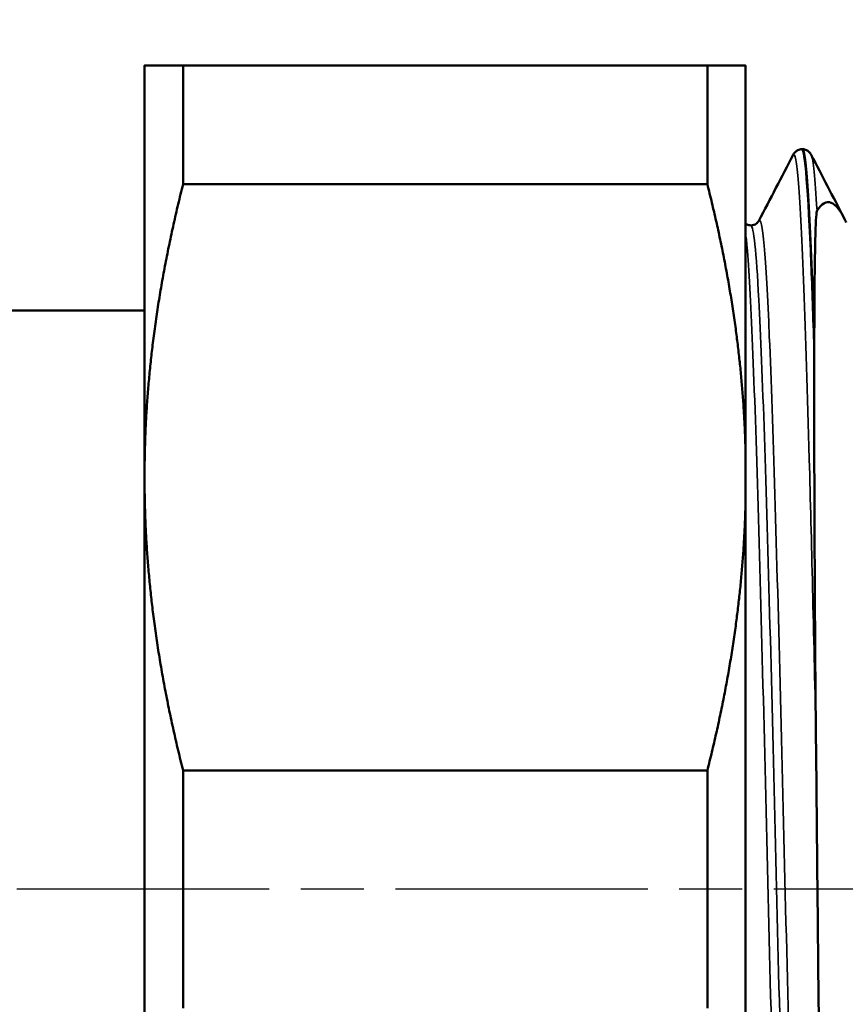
# Model space of a CAD drawing. Header units: millimetres. Extents: x -127 to 745, y -69 to 356.
# Tile 7 of 24: x 56 to 75, y 106 to 128. Entities that reach past the tile are written whole.
import ezdxf

# ---------------------------------------------------------------- set-up
doc = ezdxf.new("R2010")
doc.units = ezdxf.units.MM
doc.linetypes.add('CHAIN', pattern=[0.7087, 0.4724, -0.0591, 0.1181, -0.0591])
for name, color, linetype, lineweight in [('Видимые тонкие (ГОСТ)', 7, 'Continuous', 35), ('Видимый контур (ГОСТ)', 7, 'Continuous', 50), ('Маркер центра (ГОСТ)', 7, 'Continuous', 25), ('Размер (ГОСТ)', 7, 'Continuous', 25)]:
    doc.layers.add(name, color=color, linetype=linetype, lineweight=lineweight)
doc.styles.add('Обычный текст (ГОСТ)', font='GOST Common Italic.ttf')
doc.dimstyles.new('Обычный (ГОСТ)', dxfattribs={"dimtxt": 3.5, "dimasz": 3.5, "dimexe": 1, "dimexo": 0, "dimgap": 0.5, "dimtad": 1, "dimrnd": 1e-08, "dimtxsty": 'Обычный текст (ГОСТ)', "dimblk": 'Filled-1', "dimcen": 0.09, "dimdle": 15, "dimclrd": 256, "dimclre": 256, "dimclrt": 256, "dimazin": 2, "dimtfac": 0.714286, "dimtdec": 3, "dimtmove": 0, "dimatfit": 3, "dimfxl": 1, "dimtolj": 1, "dimlwd": 25, "dimlwe": 25, "dimarcsym": 0})

# ---------------------------------------------------------------- blocks, each defined once
blk = doc.blocks.new('Filled-1')
at = {"color": 0}
for p, q in [((0, 0), (-1, 0.1429)), ((-1, 0.1429), (-1, -0.1429)), ((-1, 0), (0, 0)), ((-1, -0.1429), (0, 0))]:
    blk.add_line(p, q, dxfattribs=at)
at = {"color": 0, "flags": 128}
blk.add_lwpolyline([(-1, -0.1429), (0, 0), (-1, 0.1429), (-1, -0.1429)], dxfattribs=at)
at = {"color": 0}
blk.add_solid([(-1, -0.1429), (0, 0), (-1, 0.1429), (-1, -0.1429)], dxfattribs=at)
blk = doc.blocks.new('*D11')
at = {"layer": 'Defpoints', "color": 0, "linetype": 'Continuous', "transparency": 16777216}
for p in [(112.331, 149.012), (37.581, 120.285), (112.331, 108.615)]:
    blk.add_point(p, dxfattribs=at)
at = {"layer": 'Размер (ГОСТ)', "linetype": 'Continuous', "lineweight": 25, "transparency": 16777216}
for p, q in [((37.581, 120.285), (37.581, 150.012)), ((112.331, 108.615), (112.331, 150.012)), ((41.081, 149.012), (108.831, 149.012))]:
    blk.add_line(p, q, dxfattribs=at)
at = {"layer": 'Размер (ГОСТ)', "linetype": 'Continuous', "lineweight": 25, "transparency": 16777216, "xscale": 3.5, "yscale": 3.5, "zscale": 3.5, "rotation": 180}
blk.add_blockref('Filled-1', (37.581, 149.012), dxfattribs=at)
at = {"layer": 'Размер (ГОСТ)', "linetype": 'Continuous', "lineweight": 25, "transparency": 16777216, "xscale": 3.5, "yscale": 3.5, "zscale": 3.5}
blk.add_blockref('Filled-1', (112.331, 149.012), dxfattribs=at)
at = {"layer": 'Размер (ГОСТ)', "linetype": 'Continuous', "lineweight": 25, "transparency": 16777216, "insert": (69.461, 153.712), "char_height": 3.5, "attachment_point": 1, "style": 'Обычный текст (ГОСТ)'}
blk.add_mtext('\\A1;74,75', dxfattribs=at)

msp = doc.modelspace()

# ---------------------------------------------------------------- linework, layer by layer
at = {"layer": 'Видимые тонкие (ГОСТ)'}
for points, knots in [([(73.348, 125.095), (73.388, 125.171), (73.427, 124.965), (73.467, 124.47), (73.548, 123.455), (73.629, 121.236), (73.71, 118.271), (73.76, 116.455), (73.809, 114.369), (73.859, 112.183)], [20.377769, 20.377769, 20.377769, 20.377769, 20.701597, 20.701597, 20.701597, 21.366171, 21.366171, 21.366171, 21.773247, 21.773247, 21.773247, 21.773247]), ([(72.577, 123.623), (72.656, 123.77), (72.735, 122.848), (72.813, 121.025), (72.897, 119.101), (72.98, 116.187), (73.063, 112.917), (73.146, 109.655), (73.229, 106.06), (73.312, 102.91), (73.395, 99.766), (73.477, 97.087), (73.56, 95.45), (73.616, 94.349), (73.671, 93.725), (73.727, 93.613)], [20.373585, 20.373585, 20.373585, 20.373585, 21.019256, 21.019256, 21.019256, 21.70075, 21.70075, 21.70075, 22.380629, 22.380629, 22.380629, 23.059153, 23.059153, 23.059153, 23.515177, 23.515177, 23.515177, 23.515177]), ([(72.402, 123.518), (72.46, 123.512), (72.518, 122.945), (72.577, 121.853), (72.66, 120.287), (72.744, 117.652), (72.828, 114.526), (72.911, 111.411), (72.994, 107.83), (73.077, 104.564), (73.161, 101.306), (73.244, 98.384), (73.327, 96.432), (73.402, 94.673), (73.477, 93.713), (73.552, 93.708)], [20.420352, 20.420352, 20.420352, 20.420352, 20.898213, 20.898213, 20.898213, 21.583438, 21.583438, 21.583438, 22.266365, 22.266365, 22.266365, 22.947656, 22.947656, 22.947656, 23.561945, 23.561945, 23.561945, 23.561945]), ([(72.281, 123.348), (72.292, 123.263), (72.303, 123.159), (72.313, 123.037), (72.396, 122.084), (72.479, 119.99), (72.562, 117.205), (72.645, 114.398), (72.728, 110.908), (72.812, 107.496), (72.895, 104.094), (72.978, 100.793), (73.061, 98.31), (73.144, 95.833), (73.227, 94.187), (73.31, 93.728), (73.332, 93.605), (73.354, 93.567), (73.376, 93.612)], [20.617243, 20.617243, 20.617243, 20.617243, 20.704713, 20.704713, 20.704713, 21.382585, 21.382585, 21.382585, 22.065694, 22.065694, 22.065694, 22.746959, 22.746959, 22.746959, 23.426644, 23.426644, 23.426644, 23.608712, 23.608712, 23.608712, 23.608712])]:
    msp.add_open_spline(points, degree=3, knots=knots, dxfattribs=at)
msp.add_open_spline([(73.755, 125.097), (73.798, 125.013), (73.841, 124.596), (73.884, 123.854)], degree=3, dxfattribs=at)
at = {"layer": 'Видимый контур (ГОСТ)'}
for p, q in [((58.781, 127.115), (58.781, 117.865)), ((59.647, 124.446), (59.647, 127.115)), ((59.647, 127.115), (71.421, 127.115)), ((71.421, 127.115), (71.421, 124.446)), ((72.281, 118.365), (72.281, 127.115)), ((73.556, 125.235), (73.548, 125.235)), ((59.647, 124.446), (71.421, 124.446)), ((53.081, 121.615), (58.781, 121.615)), ((72.281, 117.365), (72.281, 118.365)), ((58.781, 117.865), (58.781, 99.365)), ((72.281, 99.865), (72.281, 117.365)), ((59.647, 105.946), (59.647, 111.284)), ((59.647, 111.284), (71.421, 111.284)), ((71.421, 111.284), (71.421, 105.946))]:
    msp.add_line(p, q, dxfattribs=at)
for points, weights in [([(58.781, 127.115), (58.781, 127.115), (59.647, 127.115)], [1, 1.0343700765, 1.02823620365]), ([(71.421, 127.115), (72.221, 127.115), (72.281, 127.115)], [1.02601976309, 1.03020021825, 1]), ([(59.647, 124.446), (58.781, 121.028), (58.781, 117.865)], [1.02823620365, 1.0343700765, 1]), ([(72.281, 118.365), (72.221, 121.288), (71.421, 124.446)], [1, 1.03020021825, 1.02601976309]), ([(58.781, 117.865), (58.781, 114.703), (59.647, 111.284)], [1, 1.0343700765, 1.02823620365]), ([(71.421, 111.284), (72.221, 114.442), (72.281, 117.365)], [1.02601976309, 1.03020021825, 1])]:
    msp.add_rational_spline(points, weights, degree=2, dxfattribs=at)
for points, knots in [([(73.348, 125.104), (73.358, 125.122), (73.37, 125.144), (73.412, 125.184), (73.431, 125.199), (73.481, 125.224), (73.514, 125.234), (73.547, 125.235)], [0, 0, 0, 0, 0.03577177, 0.03577177, 0.05439471, 0.05439471, 0.07369227, 0.07369227, 0.07369227, 0.07369227]), ([(73.547, 125.233), (73.616, 125.229), (73.685, 124.331), (73.755, 122.653), (73.777, 122.103), (73.8, 121.472), (73.822, 120.771)], [20.419483, 20.419483, 20.419483, 20.419483, 20.9852252, 20.9852252, 20.9852252, 21.1707852, 21.1707852, 21.1707852, 21.1707852]), ([(73.823, 120.997), (73.742, 123.452), (73.661, 124.957), (73.58, 125.199), (73.572, 125.223), (73.564, 125.235), (73.556, 125.234)], [-27.4337666, -27.4337666, -27.4337666, -27.4337666, -26.7694, -26.7694, -26.7694, -26.7035376, -26.7035376, -26.7035376, -26.7035376]), ([(73.556, 125.235), (73.602, 125.233), (73.646, 125.216), (73.702, 125.178), (73.718, 125.159), (73.742, 125.128), (73.749, 125.115), (73.755, 125.104)], [0, 0, 0, 0, 0.02655417, 0.02655417, 0.05110605, 0.05110605, 0.07365633, 0.07365633, 0.07365633, 0.07365633]), ([(73.884, 123.854), (73.987, 124.011), (74.093, 124.071), (74.305, 123.991), (74.411, 123.86), (74.52, 123.634)], [-0.5987958, -0.5987958, -0.5987958, -0.5987958, -0.2923104, -0.2923104, 0, 0, 0, 0]), ([(73.823, 120.997), (73.826, 121.783), (73.83, 122.472), (73.85, 123.464), (73.862, 123.715), (73.876, 123.822), (73.879, 123.846), (73.884, 123.854)], [-0.2420603, -0.2420603, -0.2420603, -0.2420603, -0.1133445, -0.1133445, -0.0140634, -0.0140634, 0, 0, 0, 0]), ([(72.402, 123.523), (72.447, 123.523), (72.491, 123.54), (72.541, 123.574), (72.554, 123.59), (72.57, 123.611), (72.574, 123.619), (72.577, 123.624)], [0, 0, 0, 0, 0.02758987, 0.02758987, 0.05157094, 0.05157094, 0.07400692, 0.07400692, 0.07400692, 0.07400692]), ([(72.281, 123.562), (72.29, 123.555), (72.301, 123.549), (72.338, 123.531), (72.37, 123.523), (72.402, 123.523)], [0.0446946, 0.0446946, 0.0446946, 0.0446946, 0.05455856, 0.05455856, 0.07403815, 0.07403815, 0.07403815, 0.07403815]), ([(73.859, 112.183), (73.844, 113.762), (73.834, 115.292), (73.822, 118.223), (73.82, 119.596), (73.822, 120.771)], [-1.000425, -1.000425, -1.000425, -1.000425, -0.516402, -0.516402, 0, 0, 0, 0]), ([(74.175, 92.767), (74.162, 92.736), (74.15, 92.818), (74.112, 93.384), (74.088, 94.165), (74.04, 96.466), (74.016, 97.974), (73.969, 101.529), (73.946, 103.546), (73.902, 107.819), (73.88, 110.032), (73.859, 112.183)], [-2.913895, -2.913895, -2.913895, -2.913895, -2.585493, -2.585493, -1.952581, -1.952581, -1.309255, -1.309255, -0.657594, -0.657594, 0, 0, 0, 0])]:
    msp.add_open_spline(points, degree=3, knots=knots, dxfattribs=at)
for points in [[(72.577, 123.624), (72.834, 124.117), (73.091, 124.61), (73.348, 125.104)], [(73.755, 125.104), (73.999, 124.635), (74.244, 124.166), (74.488, 123.697)], [(74.52, 123.634), (74.528, 123.617), (74.535, 123.607), (74.542, 123.591)], [(73.822, 120.771), (73.823, 120.847), (73.823, 120.922), (73.823, 120.997)]]:
    msp.add_open_spline(points, degree=3, dxfattribs=at)
at = {"layer": 'Маркер центра (ГОСТ)', "linetype": 'CHAIN', "ltscale": 11.993792}
msp.add_line((112.581, 108.615), (35.8, 108.615), dxfattribs=at)

# ---------------------------------------------------------------- dimensions: what is measured, and where the dimension line sits
at = {"layer": 'Размер (ГОСТ)', "linetype": 'Continuous', "lineweight": 25}
dim = msp.add_linear_dim(base=(112.331, 149.012), p1=(37.581, 120.285), p2=(112.331, 108.615), dimstyle='Обычный (ГОСТ)', override={"dimgap": 0.5, "dimdec": 2, "dimtol": 0, "dimlim": 0, "dimtp": 0, "dimtm": 0, "dimtdec": 3, "dimtofl": 0, "dimatfit": 1}, dxfattribs=at)
dim.commit()
dim.dimension.update_dxf_attribs({"geometry": '*D11', "text_midpoint": (74.956, 149.012), "dimtype": 160})

doc.saveas('drawing.dxf')
